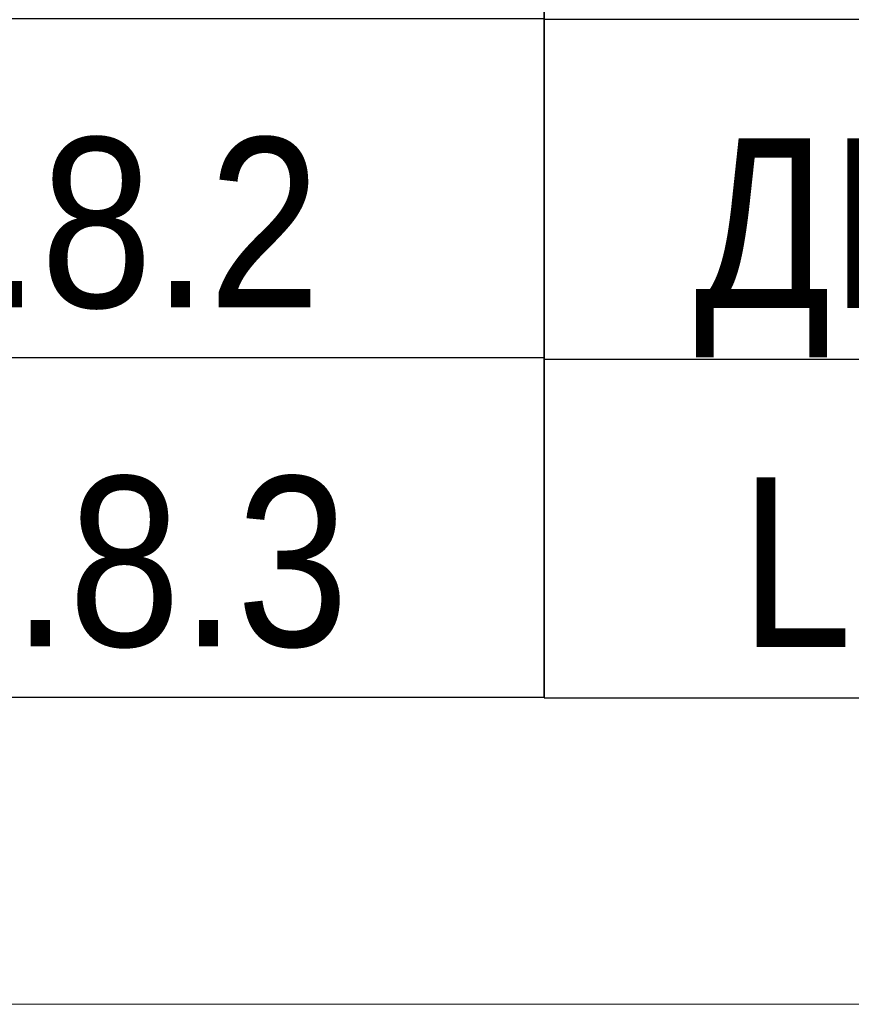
# Model space of a CAD drawing. Header units: millimetres. Extents: x -290 to 116110, y -2975 to 80225.
# Tile 198 of 247: x 68257 to 69482, y 64561 to 66011. Entities that reach past the tile are written whole.
import ezdxf
from ezdxf.enums import TextEntityAlignment as Align

# ---------------------------------------------------------------- set-up
doc = ezdxf.new("R2010")
doc.units = ezdxf.units.MM
doc.set_wipeout_variables(frame=1)
doc.layers.add('КИП_выноска', color=6, linetype='Continuous', lineweight=25)
doc.layers.add('Парковка', color=7, linetype='Continuous', lineweight=18)
doc.styles.add('Arial', font='arial.ttf', dxfattribs={"width": 0.85, "height": 350})
doc.styles.add('GOST 2.304', font='simplex.shx', dxfattribs={"width": 0.65, "oblique": 15})
doc.styles.get("Standard").update_dxf_attribs({"font": 'arial.ttf'})

# ---------------------------------------------------------------- blocks, each defined once
blk = doc.blocks.new('199_Парковочные места 3 класса и МГН - Средний класс-5604846-B2_-11_400__На лист секция 4_-11_400')
at = {"layer": 'Парковка', "color": 253, "true_color": 0xaaaaaa}
blk.add_line((0, -5300), (0, 0), dxfattribs=at)
blk = doc.blocks.new('135_SLK_GD_AR_rvt-1-B2_-11_400__На лист секция 4_-11_400')
at = {"layer": 'Парковка', "color": 253, "lineweight": 18, "true_color": 0xaaaaaa, "rotation": 269.999999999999}
blk.add_blockref('199_Парковочные места 3 класса и МГН - Средний класс-5604846-B2_-11_400__На лист секция 4_-11_400', (-13064309.7, -9234400.3), dxfattribs=at)
blk = doc.blocks.new('A$Cc005853f')
at = {"lineweight": 5}
blk.add_blockref('135_SLK_GD_AR_rvt-1-B2_-11_400__На лист секция 4_-11_400', (13133512.8, 9298039.8), dxfattribs=at)
blk = doc.blocks.new('*U339')
at = {"color": 0, "linetype": 'Continuous', "lineweight": 30, "ltscale": 75, "width": 0.85, "flags": 104}
blk.add_attdef('ПРИМЕЧАНИЕ_1', text='', height=2.5, dxfattribs=at).set_placement((8, 3.611), align=Align.BOTTOM_CENTER)
at = {"color": 0, "lineweight": 30, "style": 'GOST 2.304', "width": 0.85}
for tag, p in [('ИМЯ_КАБЕЛЯ_2', (8, -7.5)), ('ИМЯ_КАБЕЛЯ_3', (8, -12.5)), ('ИМЯ_КАБЕЛЯ_4', (8, -17.5)), ('ИМЯ_КАБЕЛЯ_5', (8, -22.5)), ('ИМЯ_КАБЕЛЯ_6', (8, -27.5)), ('ИМЯ_КАБЕЛЯ_7', (8, -32.5)), ('ИМЯ_КАБЕЛЯ_8', (8, -37.5)), ('ИМЯ_КАБЕЛЯ_9', (8, -42.5))]:
    blk.add_attdef(tag, text='', height=2.5, dxfattribs=at).set_placement(p, align=Align.BOTTOM_CENTER)
at = {"color": 0, "lineweight": 30, "width": 0.85, "flags": 104}
blk.add_attdef('ПРИМЕЧАНИЕ_2', text='', height=2.5, dxfattribs=at).set_placement((8, -7.53), align=Align.BOTTOM_CENTER)
at = {"linetype": 'Continuous'}
blk.add_wipeout([(0, 2.5), (16, 2.5), (16, -2.5), (0, -2.5)], dxfattribs=at)
at = {"color": 0}
blk.add_line((0, -2.5), (0, 0), dxfattribs=at)
at = {"color": 0, "linetype": 'Continuous'}
blk.add_lwpolyline([(0, -2.5), (16, -2.5), (16, 2.5), (0, 2.5)], close=True, dxfattribs=at)
at = {"color": 0, "lineweight": 30, "style": 'GOST 2.304', "width": 0.85}
blk.add_attdef('ИМЯ_КАБЕЛЯ_1', text='', height=2.5, dxfattribs=at).set_placement((8, -2.5), align=Align.BOTTOM_CENTER)

msp = doc.modelspace()

# ---------------------------------------------------------------- block references
msp.add_blockref('A$Cc005853f', (2087, 921.7))

# ---------------------------------------------------------------- next in the draw order: block references
at = {"layer": 'КИП_выноска'}
ref = msp.add_blockref('*U339', (67429.5, 65762.4), dxfattribs=dict(at, xscale=100, yscale=100, zscale=100))
ref.add_attrib('ИМЯ_КАБЕЛЯ_1', 'LS1.8.2 ', dxfattribs={"layer": '0', "color": 0, "lineweight": 30, "height": 250, "style": 'Arial', "width": 0.85}).set_placement((68229.5, 65512.4), align=Align.BOTTOM_CENTER)

# ---------------------------------------------------------------- next in the draw order: block references
ref = msp.add_blockref('*U339', (67429.5, 65263.4), dxfattribs=dict(at, xscale=100, yscale=100, zscale=100))
ref.add_attrib('ИМЯ_КАБЕЛЯ_1', 'LS1.8.3', dxfattribs={"layer": '0', "color": 0, "lineweight": 30, "height": 250, "style": 'Arial', "width": 0.85}).set_placement((68229.5, 65013.4), align=Align.BOTTOM_CENTER)

# ---------------------------------------------------------------- next in the draw order: block references
ref = msp.add_blockref('*U339', (69029.5, 65262.4), dxfattribs=dict(at, xscale=100, yscale=100, zscale=100))
ref.add_attrib('ИМЯ_КАБЕЛЯ_1', 'LS1.8.4', dxfattribs={"layer": '0', "color": 0, "lineweight": 30, "height": 250, "style": 'Arial', "width": 0.85}).set_placement((69829.5, 65012.4), align=Align.BOTTOM_CENTER)

# ---------------------------------------------------------------- next in the draw order: block references
at = {"layer": 'КИП_выноска', "xscale": 100, "yscale": 100, "zscale": 100}
msp.add_blockref('*U339', (69029.5, 66260.3), dxfattribs=at)

# ---------------------------------------------------------------- next in the draw order: block references
at = {"layer": 'КИП_выноска'}
ref = msp.add_blockref('*U339', (69029.5, 65761.4), dxfattribs=dict(at, xscale=100, yscale=100, zscale=100))
ref.add_attrib('ИМЯ_КАБЕЛЯ_1', 'ДН1.8.2 ', dxfattribs={"layer": '0', "color": 0, "lineweight": 30, "height": 250, "style": 'Arial', "width": 0.85}).set_placement((69829.5, 65511.4), align=Align.BOTTOM_CENTER)

doc.saveas('drawing.dxf')
